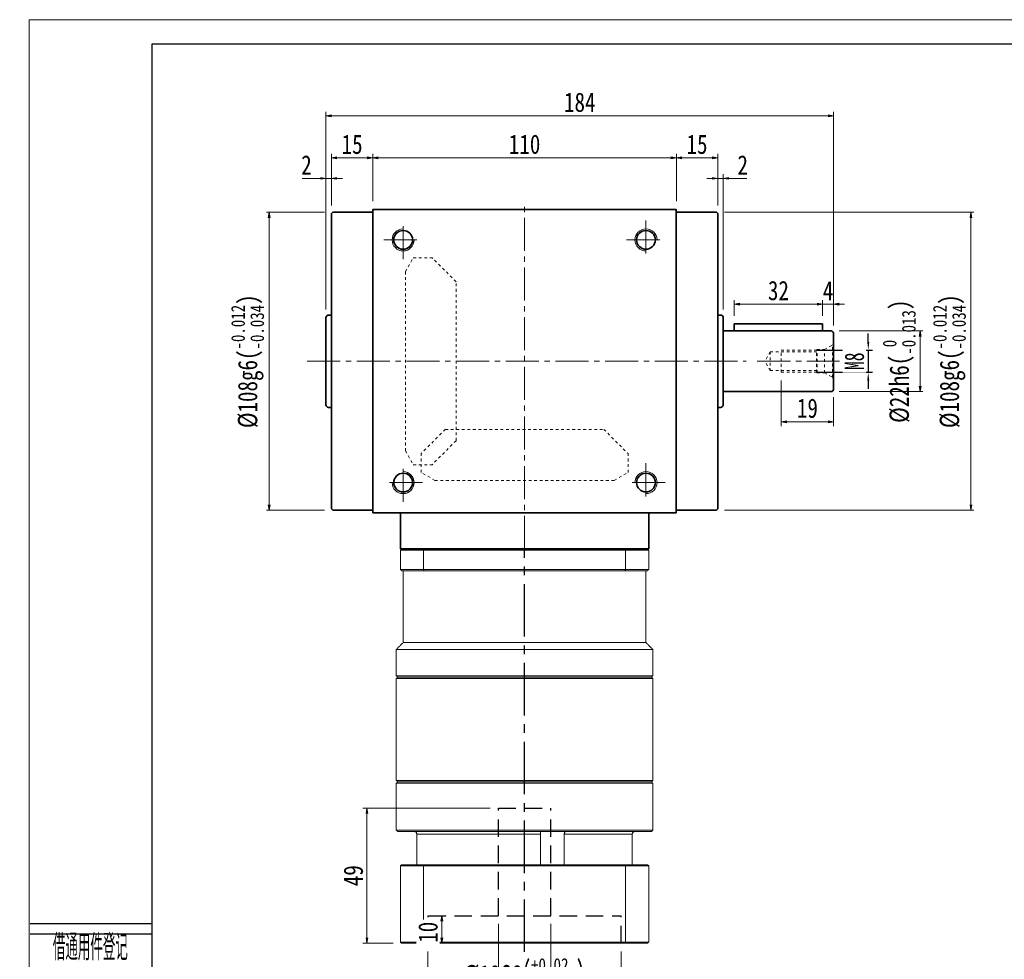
# Model space of a CAD drawing. Header units: millimetres. Extents: x 12 to 763, y 0 to 529.
# Tile 2 of 6: x 12 to 369, y 188 to 529. Entities that reach past the tile are written whole.
import ezdxf
from ezdxf.enums import TextEntityAlignment as Align

# ---------------------------------------------------------------- set-up
doc = ezdxf.new("R2010")
doc.units = ezdxf.units.MM
for name, pattern in [('CENTER2', [28.575, 19.05, -3.175, 3.175, -3.175]), ('DASHED2', [9.525, 6.35, -3.175]), ('点画线', [18, 12, -2, 2, -2]), ('虚线', [2, 1, -1])]:
    doc.linetypes.add(name, pattern=pattern)
for name, color, linetype in [('2细线层', 4, 'Continuous'), ('3中心线层', 1, 'CENTER2'), ('4虚线层', 6, 'DASHED2'), ('6文字层', 3, 'Continuous')]:
    doc.layers.add(name, color=color, linetype=linetype)
for name, color, linetype, lineweight in [('EB0', 7, 'Continuous', 35), ('中心线层', 1, '点画线', 18), ('图框_外框线', 7, 'Continuous', 18), ('尺寸线层', 3, 'Continuous', 18), ('粗实线层', 7, 'Continuous', 35)]:
    doc.layers.add(name, color=color, linetype=linetype, lineweight=lineweight)
doc.styles.add('PC_TEXTSTYLE', font='ISOCP.SHX', dxfattribs={"width": 0.707, "bigfont": 'GBCBIG.SHX'})
doc.styles.add('宋体', font='SimSun.ttf', dxfattribs={"width": 0.8})
doc.styles.add('标准', font='txt', dxfattribs={"width": 0.667})
doc.dimstyles.new('a4-1-1', dxfattribs={"dimtxt": 3, "dimasz": 3, "dimexe": 1.5, "dimexo": 0, "dimgap": 0.5, "dimtad": 1, "dimdec": 3, "dimdsep": 46, "dimtxsty": '标准', "dimblk": '_CAXARROW', "dimcen": 0, "dimdle": 6, "dimazin": 2, "dimtfac": 0.707107, "dimtdec": 3, "dimtix": 1, "dimtmove": 2, "dimatfit": 3, "dimfxl": 0, "dimfrac": 2, "dimtolj": 1, "dimarcsym": 0})
doc.dimstyles.new('A水平标注$0', dxfattribs={"dimtxt": 3.5, "dimasz": 2, "dimexe": 1.5, "dimexo": 3, "dimgap": 1.1, "dimtad": 1, "dimtoh": 1, "dimdec": 4, "dimdsep": 46, "dimtxsty": '宋体', "dimblk": 'OPEN', "dimcen": 3, "dimclrd": 3, "dimclre": 3, "dimclrt": 6, "dimadec": 0, "dimazin": 0, "dimtm": 1e-09, "dimtfac": 1, "dimtdec": 4, "dimtix": 1, "dimtmove": 0, "dimatfit": 3, "dimldrblk": 'OPEN', "dimfxl": 0, "dimlwd": 13, "dimlwe": 13, "dimarcsym": 0})
doc.dimstyles.new('D直径标注φ25', dxfattribs={"dimtxt": 3.5, "dimasz": 2, "dimexe": 1, "dimexo": 3, "dimtad": 1, "dimtoh": 1, "dimdec": 1, "dimdsep": 46, "dimtxsty": '宋体', "dimblk": 'OPEN', "dimcen": 3, "dimclrd": 3, "dimclre": 3, "dimclrt": 130, "dimadec": 0, "dimazin": 0, "dimtm": 1e-09, "dimtfac": 1, "dimtdec": 1, "dimtmove": 0, "dimatfit": 0, "dimldrblk": 'OPEN', "dimfxl": 0, "dimlwd": 13, "dimlwe": 13, "dimarcsym": 0})

# ---------------------------------------------------------------- blocks, each defined once
blk = doc.blocks.new('_Open')
at = {"color": 0, "linetype": 'ByBlock', "lineweight": -2}
for p, q in [((-1, 0.17), (0, 0)), ((-1, -0.17), (0, 0)), ((0, 0), (-1, 0))]:
    blk.add_line(p, q, dxfattribs=at)
blk = doc.blocks.new('*D8')
at = {"layer": 'Defpoints', "color": 0, "transparency": 16777216}
for p in [(124.93, 478.74), (124.93, 458.54), (139.93, 460.04)]:
    blk.add_point(p, dxfattribs=at)
at = {"layer": '尺寸线层', "color": 3, "lineweight": 13, "transparency": 16777216}
for p, q in [((124.93, 461.54), (124.93, 480.24)), ((137.93, 478.74), (126.93, 478.74)), ((139.93, 463.04), (139.93, 480.24))]:
    blk.add_line(p, q, dxfattribs=at)
at = {"layer": '尺寸线层', "color": 3, "lineweight": 13, "transparency": 16777216, "xscale": 2, "yscale": 2, "zscale": 2, "rotation": 180}
blk.add_blockref('_Open', (124.93, 478.74), dxfattribs=at)
at = {"layer": '尺寸线层', "color": 3, "lineweight": 13, "transparency": 16777216, "xscale": 2, "yscale": 2, "zscale": 2}
blk.add_blockref('_Open', (139.93, 478.74), dxfattribs=at)
at = {"layer": '尺寸线层', "color": 6, "transparency": 16777216, "insert": (132.43, 483.65), "char_height": 7, "attachment_point": 5, "style": '宋体', "bg_fill": 3, "box_fill_scale": 1.1, "bg_fill_color": 257, "bg_fill_transparency": 0}
blk.add_mtext('15', dxfattribs=at)
blk = doc.blocks.new('*D9')
at = {"layer": 'Defpoints', "color": 0, "transparency": 16777216}
for p in [(264.93, 478.74), (249.93, 460.04), (264.93, 458.54)]:
    blk.add_point(p, dxfattribs=at)
at = {"layer": '尺寸线层', "color": 3, "lineweight": 13, "transparency": 16777216}
for p, q in [((249.93, 463.04), (249.93, 480.24)), ((251.93, 478.74), (262.93, 478.74)), ((264.93, 461.54), (264.93, 480.24))]:
    blk.add_line(p, q, dxfattribs=at)
at = {"layer": '尺寸线层', "color": 3, "lineweight": 13, "transparency": 16777216, "xscale": 2, "yscale": 2, "zscale": 2, "rotation": 180}
blk.add_blockref('_Open', (249.93, 478.74), dxfattribs=at)
at = {"layer": '尺寸线层', "color": 3, "lineweight": 13, "transparency": 16777216, "xscale": 2, "yscale": 2, "zscale": 2}
blk.add_blockref('_Open', (264.93, 478.74), dxfattribs=at)
at = {"layer": '尺寸线层', "color": 6, "transparency": 16777216, "insert": (257.43, 483.65), "char_height": 7, "attachment_point": 5, "style": '宋体', "bg_fill": 3, "box_fill_scale": 1.1, "bg_fill_color": 257, "bg_fill_transparency": 0}
blk.add_mtext('15', dxfattribs=at)
blk = doc.blocks.new('*D10')
at = {"layer": 'Defpoints', "color": 0, "transparency": 16777216}
for p in [(249.93, 478.74), (139.93, 460.04), (249.93, 460.04)]:
    blk.add_point(p, dxfattribs=at)
at = {"layer": '尺寸线层', "color": 3, "lineweight": 13, "transparency": 16777216}
for p, q in [((139.93, 463.04), (139.93, 480.24)), ((141.93, 478.74), (247.93, 478.74)), ((249.93, 463.04), (249.93, 480.24))]:
    blk.add_line(p, q, dxfattribs=at)
at = {"layer": '尺寸线层', "color": 3, "lineweight": 13, "transparency": 16777216, "xscale": 2, "yscale": 2, "zscale": 2, "rotation": 180}
blk.add_blockref('_Open', (139.93, 478.74), dxfattribs=at)
at = {"layer": '尺寸线层', "color": 3, "lineweight": 13, "transparency": 16777216, "xscale": 2, "yscale": 2, "zscale": 2}
blk.add_blockref('_Open', (249.93, 478.74), dxfattribs=at)
at = {"layer": '尺寸线层', "color": 6, "transparency": 16777216, "insert": (194.93, 483.67), "char_height": 7, "attachment_point": 5, "style": '宋体', "bg_fill": 3, "box_fill_scale": 1.1, "bg_fill_color": 257, "bg_fill_transparency": 0}
blk.add_mtext('110', dxfattribs=at)
blk = doc.blocks.new('*D11')
at = {"layer": 'Defpoints', "color": 0, "transparency": 16777216}
for p in [(125.43, 459.04), (102.38, 351.04), (125.43, 351.04)]:
    blk.add_point(p, dxfattribs=at)
at = {"layer": '尺寸线层', "color": 3, "lineweight": 13, "transparency": 16777216}
for p, q in [((122.43, 459.04), (101.38, 459.04)), ((102.38, 457.04), (102.38, 353.04)), ((122.43, 351.04), (101.38, 351.04))]:
    blk.add_line(p, q, dxfattribs=at)
at = {"layer": '尺寸线层', "color": 3, "lineweight": 13, "transparency": 16777216, "xscale": 2, "yscale": 2, "zscale": 2}
for p, rotation in [((102.38, 459.04), 89.99999999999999), ((102.38, 351.04), 270)]:
    blk.add_blockref('_Open', p, dxfattribs=dict(at, rotation=rotation))
at = {"layer": '尺寸线层', "color": 130, "transparency": 16777216, "insert": (94.55, 405.04), "char_height": 7, "attachment_point": 5, "rotation": 90, "style": '宋体', "bg_fill": 3, "box_fill_scale": 1.1, "bg_fill_color": 257, "bg_fill_transparency": 0}
blk.add_mtext('{\\A1;\\A1;%%C108g6({\\H0.707107x;\\S-0.012^ -0.034;})}', dxfattribs=at)
blk = doc.blocks.new('*D12')
at = {"layer": 'Defpoints', "color": 0, "transparency": 16777216}
for p in [(264.43, 459.04), (264.43, 351.04), (356.71, 351.04)]:
    blk.add_point(p, dxfattribs=at)
at = {"layer": '尺寸线层', "color": 3, "lineweight": 13, "transparency": 16777216}
for p, q in [((267.43, 459.04), (357.71, 459.04)), ((356.71, 457.04), (356.71, 353.04)), ((267.43, 351.04), (357.71, 351.04))]:
    blk.add_line(p, q, dxfattribs=at)
at = {"layer": '尺寸线层', "color": 3, "lineweight": 13, "transparency": 16777216, "xscale": 2, "yscale": 2, "zscale": 2}
for p, rotation in [((356.71, 459.04), 90), ((356.71, 351.04), 270)]:
    blk.add_blockref('_Open', p, dxfattribs=dict(at, rotation=rotation))
at = {"layer": '尺寸线层', "color": 130, "transparency": 16777216, "insert": (348.88, 405.05), "char_height": 7, "attachment_point": 5, "rotation": 90, "style": '宋体', "bg_fill": 3, "box_fill_scale": 1.1, "bg_fill_color": 257, "bg_fill_transparency": 0}
blk.add_mtext('{\\A1;\\A1;%%C108g6({\\H0.707107x;\\S-0.012^ -0.034;})}', dxfattribs=at)
blk = doc.blocks.new('*D21')
at = {"layer": 'Defpoints', "color": 0, "transparency": 16777216}
for p in [(122.93, 471.33), (124.93, 458.54), (122.93, 420.79)]:
    blk.add_point(p, dxfattribs=at)
at = {"layer": '尺寸线层', "color": 3, "lineweight": 13, "transparency": 16777216}
for p, q in [((114.33, 471.33), (118.93, 471.33)), ((118.93, 471.33), (120.93, 471.33)), ((122.93, 423.79), (122.93, 472.83)), ((124.93, 471.33), (122.93, 471.33)), ((124.93, 461.54), (124.93, 472.83)), ((126.93, 471.33), (128.93, 471.33))]:
    blk.add_line(p, q, dxfattribs=at)
at = {"layer": '尺寸线层', "color": 3, "lineweight": 13, "transparency": 16777216, "xscale": 2, "yscale": 2, "zscale": 2}
blk.add_blockref('_Open', (122.93, 471.33), dxfattribs=at)
at = {"layer": '尺寸线层', "color": 3, "lineweight": 13, "transparency": 16777216, "xscale": 2, "yscale": 2, "zscale": 2, "rotation": 180}
blk.add_blockref('_Open', (124.93, 471.33), dxfattribs=at)
at = {"layer": '尺寸线层', "color": 6, "transparency": 16777216, "insert": (115.88, 476.21), "char_height": 7, "attachment_point": 5, "style": '宋体', "bg_fill": 3, "box_fill_scale": 1.1, "bg_fill_color": 257, "bg_fill_transparency": 0}
blk.add_mtext('2', dxfattribs=at)
blk = doc.blocks.new('*D22')
at = {"layer": 'Defpoints', "color": 0, "transparency": 16777216}
for p in [(266.93, 471.33), (264.93, 458.54), (266.93, 420.79)]:
    blk.add_point(p, dxfattribs=at)
at = {"layer": '尺寸线层', "color": 3, "lineweight": 13, "transparency": 16777216}
for p, q in [((262.93, 471.33), (260.93, 471.33)), ((264.93, 461.54), (264.93, 472.83)), ((264.93, 471.33), (266.93, 471.33)), ((266.93, 423.79), (266.93, 472.83)), ((270.93, 471.33), (268.93, 471.33)), ((275.52, 471.33), (270.93, 471.33))]:
    blk.add_line(p, q, dxfattribs=at)
at = {"layer": '尺寸线层', "color": 3, "lineweight": 13, "transparency": 16777216, "xscale": 2, "yscale": 2, "zscale": 2}
blk.add_blockref('_Open', (264.93, 471.33), dxfattribs=at)
at = {"layer": '尺寸线层', "color": 3, "lineweight": 13, "transparency": 16777216, "xscale": 2, "yscale": 2, "zscale": 2, "rotation": 180}
blk.add_blockref('_Open', (266.93, 471.33), dxfattribs=at)
at = {"layer": '尺寸线层', "color": 6, "transparency": 16777216, "insert": (273.98, 476.21), "char_height": 7, "attachment_point": 5, "style": '宋体', "bg_fill": 3, "box_fill_scale": 1.1, "bg_fill_color": 257, "bg_fill_transparency": 0}
blk.add_mtext('2', dxfattribs=at)
blk = doc.blocks.new('m8-11111_3')
at = {"layer": '中心线层', "linetype": '点画线', "lineweight": 18}
blk.add_line((27.67, 0), (-2.1, 0), dxfattribs=at)
at = {"layer": '粗实线层', "color": 6, "linetype": '虚线', "lineweight": 18}
for p, q in [((0, -6.6), (0, 6.6)), ((0, 6.6), (0.43, 5.86)), ((3.3, 4.2), (0.43, 5.86)), ((0.43, -5.86), (0.43, 5.86)), ((6, 4.2), (3.3, 4.2)), ((3.3, -4.2), (3.3, 4.2)), ((6.2, 4), (6, 4.2)), ((6, -4.2), (6, 4.2)), ((19, 4), (6.2, 4)), ((6.2, -4), (6.2, 4)), ((19, -4), (19, 4)), ((23, 3.4), (6.2, 3.4)), ((23, 3.4), (24.96, 0)), ((23, 3.4), (23, -3.4)), ((23, -3.4), (24.96, 0)), ((23, -3.4), (6.2, -3.4)), ((0, -6.6), (0.43, -5.86)), ((3.3, -4.2), (0.43, -5.86)), ((6, -4.2), (3.3, -4.2)), ((6.2, -4), (6, -4.2)), ((19, -4), (6.2, -4))]:
    blk.add_line(p, q, dxfattribs=at)
blk = doc.blocks.new('_CAXARROW')
blk.add_hatch(color=0).paths.add_polyline_path([(0, 0), (-1, 0.125), (-1, -0.125)], flags=0)
blk = doc.blocks.new('*D23')
at = {"layer": 'Defpoints', "color": 0, "transparency": 16777216}
for p in [(300.73, 409.04), (300.73, 401.04)]:
    blk.add_point(p, dxfattribs=at)
at = {"layer": '尺寸线层', "color": 0, "lineweight": -2, "transparency": 16777216}
for p, q in [((319.48, 412.04), (319.48, 415.04)), ((300.73, 409.04), (320.98, 409.04)), ((319.48, 409.04), (319.48, 401.04)), ((300.73, 401.04), (320.98, 401.04)), ((319.48, 398.04), (319.48, 395.04))]:
    blk.add_line(p, q, dxfattribs=at)
at = {"layer": '尺寸线层', "color": 0, "lineweight": -2, "transparency": 16777216, "xscale": 3, "yscale": 3, "zscale": 3}
for p, rotation in [((319.48, 409.04), 270), ((319.48, 401.04), 90)]:
    blk.add_blockref('_CAXARROW', p, dxfattribs=dict(at, rotation=rotation))
at = {"layer": '尺寸线层', "color": 0, "transparency": 16777216, "insert": (314.48, 405.04), "char_height": 7, "attachment_point": 5, "rotation": 90, "style": '标准', "bg_fill": 3, "box_fill_scale": 1.1, "bg_fill_color": 256, "bg_fill_true_color": 13158600, "bg_fill_transparency": 0}
blk.add_mtext('\\A1;M8', dxfattribs=at)
at = {"layer": 'Defpoints', "color": 0, "transparency": 16777216}
blk.add_point((319.48, 401.04), dxfattribs=at)
blk = doc.blocks.new('*D24')
at = {"layer": 'Defpoints', "color": 0, "transparency": 16777216}
for p in [(287.93, 401.04), (306.93, 395.04), (287.93, 383.04)]:
    blk.add_point(p, dxfattribs=at)
at = {"layer": '尺寸线层', "color": 3, "lineweight": 13, "transparency": 16777216}
for p, q in [((287.93, 398.04), (287.93, 381.54)), ((306.93, 392.04), (306.93, 381.54)), ((304.93, 383.04), (289.93, 383.04))]:
    blk.add_line(p, q, dxfattribs=at)
at = {"layer": '尺寸线层', "color": 3, "lineweight": 13, "transparency": 16777216, "xscale": 2, "yscale": 2, "zscale": 2, "rotation": 180}
blk.add_blockref('_Open', (287.93, 383.04), dxfattribs=at)
at = {"layer": '尺寸线层', "color": 3, "lineweight": 13, "transparency": 16777216, "xscale": 2, "yscale": 2, "zscale": 2}
blk.add_blockref('_Open', (306.93, 383.04), dxfattribs=at)
at = {"layer": '尺寸线层', "color": 6, "transparency": 16777216, "insert": (297.43, 387.97), "char_height": 7, "attachment_point": 5, "style": '宋体', "bg_fill": 3, "box_fill_scale": 1.1, "bg_fill_color": 257, "bg_fill_transparency": 0}
blk.add_mtext('19', dxfattribs=at)
blk = doc.blocks.new('*D25')
at = {"layer": 'Defpoints', "color": 0, "transparency": 16777216}
for p in [(305.93, 416.04), (305.93, 394.04), (338.3, 394.04)]:
    blk.add_point(p, dxfattribs=at)
at = {"layer": '尺寸线层', "color": 3, "lineweight": 13, "transparency": 16777216}
for p, q in [((308.93, 416.04), (339.3, 416.04)), ((338.3, 414.04), (338.3, 396.04)), ((308.93, 394.04), (339.3, 394.04))]:
    blk.add_line(p, q, dxfattribs=at)
at = {"layer": '尺寸线层', "color": 3, "lineweight": 13, "transparency": 16777216, "xscale": 2, "yscale": 2, "zscale": 2}
for p, rotation in [((338.3, 416.04), 90), ((338.3, 394.04), 270)]:
    blk.add_blockref('_Open', p, dxfattribs=dict(at, rotation=rotation))
at = {"layer": '尺寸线层', "color": 130, "transparency": 16777216, "insert": (330.69, 405.04), "char_height": 7, "attachment_point": 5, "rotation": 90, "style": '宋体'}
blk.add_mtext('{\\A1;\\A1;%%C22h6({\\H0.707107x;\\S 0^ -0.013;})}', dxfattribs=at)
blk = doc.blocks.new('*D26')
at = {"layer": 'Defpoints', "color": 0, "transparency": 16777216}
for p in [(302.93, 425.7), (302.93, 418.54), (306.93, 415.04)]:
    blk.add_point(p, dxfattribs=at)
at = {"layer": '尺寸线层', "color": 3, "lineweight": 13, "transparency": 16777216}
for p, q in [((300.93, 425.7), (298.93, 425.7)), ((302.93, 421.54), (302.93, 427.2)), ((306.93, 425.7), (302.93, 425.7)), ((306.93, 418.04), (306.93, 427.2)), ((308.93, 425.7), (310.93, 425.7))]:
    blk.add_line(p, q, dxfattribs=at)
at = {"layer": '尺寸线层', "color": 3, "lineweight": 13, "transparency": 16777216, "xscale": 2, "yscale": 2, "zscale": 2}
blk.add_blockref('_Open', (302.93, 425.7), dxfattribs=at)
at = {"layer": '尺寸线层', "color": 3, "lineweight": 13, "transparency": 16777216, "xscale": 2, "yscale": 2, "zscale": 2, "rotation": 180}
blk.add_blockref('_Open', (306.93, 425.7), dxfattribs=at)
at = {"layer": '尺寸线层', "color": 6, "transparency": 16777216, "insert": (304.93, 430.58), "char_height": 7, "attachment_point": 5, "style": '宋体', "bg_fill": 3, "box_fill_scale": 1.1, "bg_fill_color": 257, "bg_fill_transparency": 0}
blk.add_mtext('4', dxfattribs=at)
blk = doc.blocks.new('*D27')
at = {"layer": 'Defpoints', "color": 0, "transparency": 16777216}
for p in [(270.93, 425.7), (270.93, 418.54), (302.93, 418.54)]:
    blk.add_point(p, dxfattribs=at)
at = {"layer": '尺寸线层', "color": 3, "lineweight": 13, "transparency": 16777216}
for p, q in [((270.93, 421.54), (270.93, 427.2)), ((300.93, 425.7), (272.93, 425.7)), ((302.93, 421.54), (302.93, 427.2))]:
    blk.add_line(p, q, dxfattribs=at)
at = {"layer": '尺寸线层', "color": 3, "lineweight": 13, "transparency": 16777216, "xscale": 2, "yscale": 2, "zscale": 2, "rotation": 180}
blk.add_blockref('_Open', (270.93, 425.7), dxfattribs=at)
at = {"layer": '尺寸线层', "color": 3, "lineweight": 13, "transparency": 16777216, "xscale": 2, "yscale": 2, "zscale": 2}
blk.add_blockref('_Open', (302.93, 425.7), dxfattribs=at)
at = {"layer": '尺寸线层', "color": 6, "transparency": 16777216, "insert": (286.93, 430.62), "char_height": 7, "attachment_point": 5, "style": '宋体', "bg_fill": 3, "box_fill_scale": 1.1, "bg_fill_color": 257, "bg_fill_transparency": 0}
blk.add_mtext('32', dxfattribs=at)
blk = doc.blocks.new('*D28')
at = {"layer": 'Defpoints', "color": 0, "transparency": 16777216}
for p in [(306.93, 493.97), (122.93, 420.79), (306.93, 415.04)]:
    blk.add_point(p, dxfattribs=at)
at = {"layer": '尺寸线层', "color": 3, "lineweight": 13, "transparency": 16777216}
for p, q in [((122.93, 423.79), (122.93, 495.47)), ((124.93, 493.97), (304.93, 493.97)), ((306.93, 418.04), (306.93, 495.47))]:
    blk.add_line(p, q, dxfattribs=at)
at = {"layer": '尺寸线层', "color": 3, "lineweight": 13, "transparency": 16777216, "xscale": 2, "yscale": 2, "zscale": 2, "rotation": 180}
blk.add_blockref('_Open', (122.93, 493.97), dxfattribs=at)
at = {"layer": '尺寸线层', "color": 3, "lineweight": 13, "transparency": 16777216, "xscale": 2, "yscale": 2, "zscale": 2}
blk.add_blockref('_Open', (306.93, 493.97), dxfattribs=at)
at = {"layer": '尺寸线层', "color": 6, "transparency": 16777216, "insert": (214.93, 498.89), "char_height": 7, "attachment_point": 5, "style": '宋体', "bg_fill": 3, "box_fill_scale": 1.1, "bg_fill_color": 257, "bg_fill_transparency": 0}
blk.add_mtext('184', dxfattribs=at)
blk = doc.blocks.new('*D35')
at = {"layer": 'Defpoints', "color": 0, "transparency": 16777216}
for p in [(159.93, 194.04), (229.93, 194.04)]:
    blk.add_point(p, dxfattribs=at)
at = {"layer": '尺寸线层', "color": 3, "lineweight": 13, "transparency": 16777216}
for p, q in [((159.93, 191.04), (159.93, 154.52)), ((229.93, 191.04), (229.93, 154.52)), ((161.93, 156.02), (227.93, 156.02))]:
    blk.add_line(p, q, dxfattribs=at)
at = {"layer": '尺寸线层', "color": 3, "lineweight": 13, "transparency": 16777216, "xscale": 2, "yscale": 2, "zscale": 2, "rotation": 180}
blk.add_blockref('_Open', (159.93, 156.02), dxfattribs=at)
at = {"layer": '尺寸线层', "color": 3, "lineweight": 13, "transparency": 16777216, "xscale": 2, "yscale": 2, "zscale": 2}
blk.add_blockref('_Open', (229.93, 156.02), dxfattribs=at)
at = {"layer": '尺寸线层', "color": 6, "transparency": 16777216, "insert": (194.93, 163.89), "char_height": 7, "attachment_point": 5, "style": '宋体', "bg_fill": 3, "box_fill_scale": 1.1, "bg_fill_color": 257, "bg_fill_transparency": 0}
blk.add_mtext('{\\A1;{%%c70}{}{E7\\H0.7143x;{\\H2x;\\W0.5;(}\\S+0.09^ +0.06;{\\H2x;\\W0.5;)}}}', dxfattribs=at)
at = {"layer": 'Defpoints', "color": 0, "transparency": 16777216}
blk.add_point((229.93, 156.02), dxfattribs=at)
blk = doc.blocks.new('*D36')
at = {"layer": 'Defpoints', "color": 0, "transparency": 16777216}
for p in [(185.47, 204.04), (204.47, 204.04), (204.47, 173.95)]:
    blk.add_point(p, dxfattribs=at)
at = {"layer": '尺寸线层', "color": 3, "lineweight": 13, "transparency": 16777216}
for p, q in [((185.47, 201.04), (185.47, 172.45)), ((204.47, 201.04), (204.47, 172.45)), ((187.47, 173.95), (202.47, 173.95))]:
    blk.add_line(p, q, dxfattribs=at)
at = {"layer": '尺寸线层', "color": 3, "lineweight": 13, "transparency": 16777216, "xscale": 2, "yscale": 2, "zscale": 2, "rotation": 180}
blk.add_blockref('_Open', (185.47, 173.95), dxfattribs=at)
at = {"layer": '尺寸线层', "color": 3, "lineweight": 13, "transparency": 16777216, "xscale": 2, "yscale": 2, "zscale": 2}
blk.add_blockref('_Open', (204.47, 173.95), dxfattribs=at)
at = {"layer": '尺寸线层', "color": 6, "transparency": 16777216, "insert": (194.97, 181.82), "char_height": 7, "attachment_point": 5, "style": '宋体'}
blk.add_mtext('{\\A1;{%%c19}{}{G6\\H0.7143x;{\\H2x;\\W0.5;(}\\S+0.02^ +0.007;{\\H2x;\\W0.5;)}}}', dxfattribs=at)
blk = doc.blocks.new('*D37')
at = {"layer": 'Defpoints', "color": 0, "transparency": 16777216}
for p in [(150.33, 194.04), (164.97, 194.04)]:
    blk.add_point(p, dxfattribs=at)
at = {"layer": '尺寸线层', "color": 3, "lineweight": 13, "transparency": 16777216}
for p, q in [((162.97, 204.04), (166.47, 204.04)), ((164.97, 202.04), (164.97, 196.04)), ((153.33, 194.04), (166.47, 194.04))]:
    blk.add_line(p, q, dxfattribs=at)
at = {"layer": '尺寸线层', "color": 3, "lineweight": 13, "transparency": 16777216, "xscale": 2, "yscale": 2, "zscale": 2}
for p, rotation in [((164.97, 204.04), 90), ((164.97, 194.04), 270)]:
    blk.add_blockref('_Open', p, dxfattribs=dict(at, rotation=rotation))
at = {"layer": '尺寸线层', "color": 6, "transparency": 16777216, "insert": (159.97, 198.04), "char_height": 7, "attachment_point": 5, "rotation": 90, "style": '宋体', "bg_fill": 3, "box_fill_scale": 1.1, "bg_fill_color": 256, "bg_fill_true_color": 13158600, "bg_fill_transparency": 0}
blk.add_mtext('10', dxfattribs=at)
at = {"layer": 'Defpoints', "color": 0, "transparency": 16777216}
blk.add_point((159.97, 204.04), dxfattribs=at)
blk = doc.blocks.new('*D38')
at = {"layer": 'Defpoints', "color": 0, "transparency": 16777216}
for p in [(185.43, 243.04), (137.82, 194.04), (150.33, 194.04)]:
    blk.add_point(p, dxfattribs=at)
at = {"layer": '尺寸线层', "color": 3, "lineweight": 13, "transparency": 16777216}
for p, q in [((182.43, 243.04), (136.32, 243.04)), ((137.82, 241.04), (137.82, 196.04)), ((147.33, 194.04), (136.32, 194.04))]:
    blk.add_line(p, q, dxfattribs=at)
at = {"layer": '尺寸线层', "color": 3, "lineweight": 13, "transparency": 16777216, "xscale": 2, "yscale": 2, "zscale": 2}
for p, rotation in [((137.82, 243.04), 90), ((137.82, 194.04), 270)]:
    blk.add_blockref('_Open', p, dxfattribs=dict(at, rotation=rotation))
at = {"layer": '尺寸线层', "color": 6, "transparency": 16777216, "insert": (132.9, 218.54), "char_height": 7, "attachment_point": 5, "rotation": 90, "style": '宋体', "bg_fill": 3, "box_fill_scale": 1.1, "bg_fill_color": 257, "bg_fill_transparency": 0}
blk.add_mtext('49', dxfattribs=at)

msp = doc.modelspace()

# ---------------------------------------------------------------- linework, layer by layer
at = {"color": 7, "linetype": 'Continuous', "lineweight": 15}
for p, q in [((149.92716, 336.54324), (158.33481, 336.54324)), ((149.92716, 329.54324), (149.92716, 336.54324)), ((158.51288, 337.04324), (150.42716, 337.04324)), ((158.33481, 336.54324), (158.33481, 329.54324)), ((158.33481, 336.54324), (231.51951, 336.54324)), ((231.34145, 337.04324), (158.51288, 337.04324)), ((239.42716, 337.04324), (231.34145, 337.04324)), ((231.51951, 336.54324), (239.92716, 336.54324)), ((231.51951, 329.54324), (231.51951, 336.54324)), ((239.92716, 336.54324), (239.92716, 329.54324)), ((158.33481, 329.54324), (149.92716, 329.54324)), ((150.42716, 329.04324), (158.51288, 329.04324)), ((231.51951, 329.54324), (158.33481, 329.54324)), ((158.51288, 329.04324), (231.34145, 329.04324)), ((231.34145, 329.04324), (239.42716, 329.04324)), ((239.92716, 329.54324), (231.51951, 329.54324)), ((241.42716, 300.54324), (148.42716, 300.54324)), ((238.92716, 303.04324), (150.92716, 303.04324)), ((241.42716, 291.04324), (148.42716, 291.04324)), ((148.42716, 290.04324), (194.92716, 290.04324)), ((194.92716, 290.54324), (148.92716, 290.54324)), ((148.92716, 290.54324), (240.92716, 290.54324)), ((240.92716, 290.54324), (194.92716, 290.54324)), ((194.92716, 290.04324), (241.42716, 290.04324)), ((241.42716, 253.04324), (148.42716, 253.04324)), ((148.42716, 252.04324), (194.92716, 252.04324)), ((148.92716, 252.54324), (240.92716, 252.54324)), ((194.92716, 252.54324), (148.92716, 252.54324)), ((240.92716, 252.54324), (194.92716, 252.54324)), ((194.92716, 252.04324), (241.42716, 252.04324)), ((241.42716, 235.04324), (148.42716, 235.04324)), ((148.92716, 234.54324), (240.92716, 234.54324)), ((155.9264, 233.54324), (200.7556, 233.54324)), ((155.9264, 222.54324), (155.9264, 233.54324)), ((200.7556, 233.54324), (200.7556, 222.54324)), ((209.28701, 222.54324), (209.28701, 233.54324)), ((209.28701, 233.54324), (233.92793, 233.54324)), ((233.92793, 233.54324), (233.92793, 222.54324)), ((149.92716, 222.14324), (158.33481, 222.14324)), ((149.92716, 222.14324), (149.92716, 194.44324)), ((158.4772, 222.54324), (150.32716, 222.54324)), ((158.33481, 222.14324), (231.51951, 222.14324)), ((158.33481, 222.14324), (158.33481, 194.44324)), ((231.37713, 222.54324), (158.4772, 222.54324)), ((239.52716, 222.54324), (231.37713, 222.54324)), ((231.51951, 222.14324), (231.51951, 194.44324)), ((231.51951, 222.14324), (239.92716, 222.14324)), ((239.92716, 222.14324), (239.92716, 194.44324)), ((158.33481, 194.44324), (149.92716, 194.44324)), ((150.32716, 194.04324), (158.4772, 194.04324)), ((231.51951, 194.44324), (158.33481, 194.44324)), ((158.4772, 194.04324), (231.37713, 194.04324)), ((231.37713, 194.04324), (239.52716, 194.04324)), ((239.92716, 194.44324), (231.51951, 194.44324))]:
    msp.add_line(p, q, dxfattribs=at)
for points in [[(150.42716, 337.04324), (149.92716, 336.54324)], [(158.51288, 337.04324), (158.33481, 336.54324)], [(231.34145, 337.04324), (231.51951, 336.54324)], [(239.42716, 337.04324), (239.92716, 336.54324)], [(149.92716, 329.54324), (150.42716, 329.04324)], [(150.92716, 303.04324), (150.92716, 329.04324)], [(158.33481, 329.54324), (158.51288, 329.04324)], [(231.51951, 329.54324), (231.34145, 329.04324)], [(238.92716, 329.04324), (238.92716, 303.04324)], [(239.42716, 329.04324), (239.92716, 329.54324)], [(148.42716, 300.54324), (150.92716, 303.04324)], [(148.42716, 291.04324), (148.42716, 300.54324)], [(238.92716, 303.04324), (241.42716, 300.54324)], [(241.42716, 300.54324), (241.42716, 291.04324)], [(148.92716, 290.54324), (148.42716, 291.04324)], [(148.42716, 290.04324), (148.92716, 290.54324)], [(148.42716, 253.04324), (148.42716, 290.04324)], [(241.42716, 291.04324), (240.92716, 290.54324)], [(240.92716, 290.54324), (241.42716, 290.04324)], [(241.42716, 290.04324), (241.42716, 253.04324)], [(148.92716, 252.54324), (148.42716, 253.04324)], [(148.42716, 252.04324), (148.92716, 252.54324)], [(148.42716, 235.04324), (148.42716, 252.04324)], [(241.42716, 253.04324), (240.92716, 252.54324)], [(240.92716, 252.54324), (241.42716, 252.04324)], [(241.42716, 252.04324), (241.42716, 235.04324)], [(148.92716, 234.54324), (148.42716, 235.04324)], [(241.42716, 235.04324), (240.92716, 234.54324)], [(149.92716, 222.14324), (150.32716, 222.54324)], [(158.33481, 222.14324), (158.4772, 222.54324)], [(231.51951, 222.14324), (231.37713, 222.54324)], [(239.52716, 222.54324), (239.92716, 222.14324)], [(149.92716, 194.44324), (150.32716, 194.04324)], [(158.4772, 194.04324), (158.33481, 194.44324)], [(231.37713, 194.04324), (231.51951, 194.44324)], [(239.52716, 194.04324), (239.92716, 194.44324)]]:
    msp.add_open_spline(points, degree=1, dxfattribs=at)
for points, knots in [([(155.9264, 233.54324), (155.91616, 233.65332), (155.8957, 233.87346), (155.73612, 234.16835), (155.4969, 234.39628), (155.21942, 234.52402), (155.02891, 234.53766), (154.95094, 234.54324)], [0, 0, 0, 0, 0.20903468, 0.41802702, 0.631427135, 0.849138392, 1, 1, 1, 1]), ([(200.72557, 234.41971), (200.7251, 234.41224), (200.72213, 234.36515), (200.73478, 234.18197), (200.75094, 233.88897), (200.75405, 233.6585), (200.7556, 233.54324)], [0, 0, 0, 0, 0.058585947, 0.369068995, 0.684466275, 1, 1, 1, 1]), ([(209.28701, 233.54324), (209.29364, 233.65332), (209.30689, 233.87346), (209.40623, 234.16835), (209.54267, 234.39628), (209.68433, 234.52402), (209.76686, 234.53766), (209.80063, 234.54324)], [0, 0, 0, 0, 0.20903468, 0.41802702, 0.631427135, 0.849138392, 1, 1, 1, 1]), ([(234.90339, 234.54324), (234.88649, 234.54296), (234.76118, 234.54088), (234.52895, 234.48755), (234.24829, 234.3123), (234.03939, 234.04889), (233.93984, 233.77504), (233.93096, 233.60223), (233.92793, 233.54324)], [0, 0, 0, 0, 0.032681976, 0.242401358, 0.454080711, 0.670711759, 0.887588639, 1, 1, 1, 1])]:
    msp.add_open_spline(points, degree=3, knots=knots, dxfattribs=at)
at = {"layer": '2细线层'}
for p, q in [((15.73272, 201.24459), (59.87995, 201.24459)), ((15.73272, 197.47319), (59.87995, 197.47319))]:
    msp.add_line(p, q, dxfattribs=at)
at = {"layer": '3中心线层'}
msp.add_line((194.93055, 190.92299), (194.92805, 337.04324), dxfattribs=at)
at = {"layer": '4虚线层'}
for p, q in [((185.42961, 243.04324), (204.42961, 243.04324)), ((185.47243, 204.04279), (185.42961, 243.04324)), ((204.47243, 204.04279), (204.42961, 243.04324)), ((159.93049, 194.04324), (159.97243, 204.04279)), ((159.97243, 204.04279), (229.97243, 204.04279)), ((229.93049, 194.04324), (229.97243, 204.04279))]:
    msp.add_line(p, q, dxfattribs=at)
at = {"layer": 'EB0'}
for p, q in [((239.92716, 337.04324), (149.92716, 337.04324)), ((234.92716, 337.04324), (239.92716, 337.04324))]:
    msp.add_line(p, q, dxfattribs=at)
at = {"layer": '中心线层'}
for p, q in [((194.92716, 337.04324), (194.92716, 463.03844)), ((150.92716, 442.04324), (150.92716, 456.04324)), ((238.92716, 456.04324), (238.92716, 442.04324)), ((143.92716, 449.04324), (157.92716, 449.04324)), ((231.92716, 449.04324), (245.92716, 449.04324)), ((116.14053, 405.04324), (275.27268, 405.04324)), ((150.92716, 354.04324), (150.92716, 368.04324)), ((238.92716, 368.04324), (238.92716, 354.04324)), ((157.92716, 361.04324), (143.92716, 361.04324)), ((245.92716, 361.04324), (231.92716, 361.04324))]:
    msp.add_line(p, q, dxfattribs=at)
at = {"layer": '粗实线层'}
for p, q in [((125.42716, 459.04324), (124.92716, 458.54324)), ((124.92716, 458.54324), (124.92716, 351.54324)), ((139.92716, 459.04324), (125.42716, 459.04324)), ((249.92716, 459.04324), (264.42716, 459.04324)), ((264.42716, 459.04324), (264.92716, 458.54324)), ((264.92716, 458.54324), (264.92716, 351.54324)), ((124.92716, 421.79324), (123.92716, 421.79324)), ((264.92716, 421.79324), (265.92716, 421.79324)), ((122.92716, 420.79324), (122.92716, 389.29324)), ((266.92716, 420.79324), (266.92716, 389.29324)), ((124.92716, 388.29324), (123.92716, 388.29324)), ((264.92716, 388.29324), (265.92716, 388.29324)), ((124.92716, 351.54324), (125.42716, 351.04324)), ((139.92716, 351.04324), (125.42716, 351.04324)), ((149.92716, 337.04324), (149.92716, 350.04324)), ((239.92716, 337.04324), (239.92716, 350.04324)), ((249.92716, 351.04324), (264.42716, 351.04324)), ((264.92716, 351.54324), (264.42716, 351.04324))]:
    msp.add_line(p, q, dxfattribs=at)
at = {"layer": '粗实线层', "color": 6, "linetype": '虚线', "lineweight": 18}
for p, q in [((151.72716, 437.54324), (154.61391, 442.54324)), ((154.61391, 442.54324), (161.4398, 442.54324)), ((170.12716, 433.85588), (161.4398, 442.54324)), ((151.72716, 437.54324), (151.72716, 372.54324)), ((170.12716, 376.23059), (170.12716, 433.85588)), ((166.21452, 380.34324), (157.42716, 371.55588)), ((166.21452, 380.34324), (223.6398, 380.34324)), ((223.6398, 380.34324), (232.42716, 371.55588)), ((170.12716, 376.23059), (161.4398, 367.54324)), ((151.72716, 372.54324), (154.61391, 367.54324)), ((157.42716, 364.72999), (157.42716, 371.55588)), ((232.42716, 364.72999), (232.42716, 371.55588)), ((154.61391, 367.54324), (161.4398, 367.54324)), ((162.42716, 361.84324), (157.42716, 364.72999)), ((227.42716, 361.84324), (232.42716, 364.72999)), ((227.42716, 361.84324), (162.42716, 361.84324))]:
    msp.add_line(p, q, dxfattribs=at)
at = {"layer": '粗实线层'}
for points in [[(139.92716, 350.04324), (139.92716, 460.04324)], [(139.92716, 459.44324), (139.92716, 460.04324), (249.92716, 460.04324), (249.92716, 459.44324)], [(249.92716, 350.04324), (249.92716, 460.04324)], [(249.92716, 350.04324), (139.92716, 350.04324)]]:
    msp.add_lwpolyline(points, dxfattribs=at)
for centre in [(150.92716, 449.04324), (238.92716, 449.04324), (150.92716, 361.04324), (238.92716, 361.04324)]:
    msp.add_circle(centre, 3.4, dxfattribs=at)
at = {"layer": '粗实线层', "lineweight": 18}
for centre, start, end in [((150.92716, 449.04324), 90, 360), ((238.92716, 449.04324), 0, 270), ((150.92716, 361.04324), 180, 90), ((238.92716, 361.04324), 270, 180)]:
    msp.add_arc(centre, 4, start, end, dxfattribs=at)
at = {"layer": '粗实线层'}
for centre, start, end in [((123.92716, 420.79324), 90, 180), ((265.92716, 420.79324), 0, 90), ((123.92716, 389.29324), 180, 270), ((265.92716, 389.29324), 270, 0)]:
    msp.add_arc(centre, 1, start, end, dxfattribs=at)

# ---------------------------------------------------------------- texts
at = {"layer": '6文字层', "color": 3, "style": 'PC_TEXTSTYLE', "width": 0.667}
msp.add_text('借通用件登记', height=9.428494, dxfattribs=at).set_placement((37.56694, 193.00896), align=Align.MIDDLE)

# ---------------------------------------------------------------- next in the draw order: dimensions: what is measured, and where the dimension line sits
at = {"layer": '尺寸线层'}
for base, p1, p2, picture, middle in [((124.92716, 478.74337), (139.92716, 460.04324), (124.92716, 458.54324), '*D8', (132.42716, 483.64561)), ((264.92716, 478.74337), (249.92716, 460.04324), (264.92716, 458.54324), '*D9', (257.42716, 483.64561))]:
    dim = msp.add_linear_dim(base=base, p1=p1, p2=p2, dimstyle='A水平标注$0', override={"dimtxt": 7, "dimgap": 1.5, "dimdec": 1, "dimpost": '<>', "dimblk": 'Open', "dimtvp": 0.1, "dimtfill": 1, "dimtfillclr": 256}, dxfattribs=at)
    dim.commit()
    dim.dimension.update_dxf_attribs({"geometry": picture, "text_midpoint": middle})

# ---------------------------------------------------------------- next in the draw order: dimensions: what is measured, and where the dimension line sits
dim = msp.add_linear_dim(base=(249.92716, 478.74337), p1=(139.92716, 460.04324), p2=(249.92716, 460.04324), dimstyle='A水平标注$0', override={"dimtxt": 7, "dimgap": 1.5, "dimdec": 1, "dimpost": '<>', "dimblk": 'Open', "dimtvp": 0.1, "dimtfill": 1, "dimtfillclr": 256}, dxfattribs=at)
dim.commit()
dim.dimension.update_dxf_attribs({"geometry": '*D10', "text_midpoint": (194.92716, 483.66516)})
for base, p1, p2, picture, middle in [((102.38344, 351.04324), (125.42716, 459.04324), (125.42716, 351.04324), '*D11', (102.38344, 405.04324)), ((356.7131, 351.04324), (264.42716, 459.04324), (264.42716, 351.04324), '*D12', (356.7131, 405.0493))]:
    dim = msp.add_linear_dim(base=base, p1=p1, p2=p2, angle=270, text='{\\A1;\\A1;%%C108g6({\\H0.707107x;\\S-0.012^ -0.034;})}', dimstyle='D直径标注φ25', override={"dimtxt": 7, "dimgap": 1.5, "dimpost": 'φ<>', "dimtp": -0.012, "dimtm": 0.034, "dimtdec": 3, "dimtzin": 8}, dxfattribs=at)
    dim.commit()
    dim.dimension.update_dxf_attribs({"geometry": picture, "text_midpoint": middle, "dimtype": 160})

# ---------------------------------------------------------------- next in the draw order: linework, layer by layer
at = {"layer": '粗实线层'}
for p, q in [((302.92716, 418.54324), (270.92716, 418.54324)), ((306.92716, 415.04324), (306.92716, 395.04324)), ((266.92716, 394.04324), (305.92716, 394.04324))]:
    msp.add_line(p, q, dxfattribs=at)
msp.add_arc((305.92716, 395.04324), 1, 270, 0, dxfattribs=at)

# ---------------------------------------------------------------- next in the draw order: block references
at = {"layer": '粗实线层', "xscale": -1}
msp.add_blockref('m8-11111_3', (306.92716, 405.04324), dxfattribs=at)

# ---------------------------------------------------------------- next in the draw order: dimensions: what is measured, and where the dimension line sits
at = {"layer": '尺寸线层'}
for base, p1, p2, picture, middle in [((122.92716, 471.33161), (124.92716, 458.54324), (122.92716, 420.79324), '*D21', (115.87856, 471.33161)), ((266.92716, 471.33161), (264.92716, 458.54324), (266.92716, 420.79324), '*D22', (273.97577, 471.33161))]:
    dim = msp.add_linear_dim(base=base, p1=p1, p2=p2, dimstyle='A水平标注$0', override={"dimtxt": 7, "dimgap": 1.5, "dimdec": 1, "dimpost": '<>', "dimblk": 'Open', "dimtvp": 0.1, "dimtfill": 1, "dimtfillclr": 256}, dxfattribs=at)
    dim.commit()
    dim.dimension.update_dxf_attribs({"geometry": picture, "text_midpoint": middle, "dimtype": 160})

# ---------------------------------------------------------------- next in the draw order: linework, layer by layer
at = {"layer": '图框_外框线', "color": 3}
msp.add_lwpolyline([(15.36336, 0), (763.24212, 0), (763.24212, 528.85712), (15.36336, 528.85712)], close=True, dxfattribs=at)
at = {"layer": '图框_外框线', "color": 3, "lineweight": 25}
msp.add_lwpolyline([(59.87995, 8.90332), (754.3388, 8.90332), (754.3388, 519.9538), (59.87995, 519.9538)], close=True, dxfattribs=at)

# ---------------------------------------------------------------- next in the draw order: dimensions: what is measured, and where the dimension line sits
at = {"layer": '尺寸线层'}
dim = msp.add_linear_dim(base=(319.48296, 401.04324), p1=(300.72716, 409.04324), p2=(300.72716, 401.04324), angle=270, dimstyle='a4-1-1', override={"dimtxt": 7, "dimgap": 1.5, "dimpost": 'M<>', "dimsah": 1, "dimtfill": 1}, dxfattribs=at)
dim.commit()
dim.dimension.update_dxf_attribs({"geometry": '*D23', "text_midpoint": (314.48296, 405.04324)})
dim = msp.add_linear_dim(base=(229.93049, 156.01954), p1=(159.93049, 194.04324), p2=(229.93049, 194.04324), text='{\\A1;{%%c<>}{}{E7\\H0.7143x;{\\H2x;\\W0.5;(}\\S+0.09^ +0.06;{\\H2x;\\W0.5;)}}}', dimstyle='A水平标注$0', override={"dimtxt": 7, "dimgap": 1.5, "dimdec": 1, "dimpost": '<>', "dimblk": 'Open', "dimtp": 0.09, "dimtm": -0.06, "dimtdec": 2, "dimtvp": 0.1, "dimtfill": 1, "dimtfillclr": 256, "dimtzin": 8}, dxfattribs=at)
dim.commit()
dim.dimension.update_dxf_attribs({"geometry": '*D35', "text_midpoint": (194.93049, 156.01954), "dimtype": 160})

# ---------------------------------------------------------------- next in the draw order: linework, layer by layer
at = {"layer": '粗实线层'}
for p, q in [((302.92716, 418.54324), (302.92716, 416.04324)), ((266.92716, 416.04324), (305.92716, 416.04324))]:
    msp.add_line(p, q, dxfattribs=at)

# ---------------------------------------------------------------- next in the draw order: dimensions: what is measured, and where the dimension line sits
at = {"layer": '尺寸线层'}
dim = msp.add_linear_dim(base=(287.92716, 383.04324), p1=(306.92716, 395.04324), p2=(287.92716, 401.04324), dimstyle='A水平标注$0', override={"dimtxt": 7, "dimgap": 1.5, "dimdec": 1, "dimpost": '<>', "dimblk": 'Open', "dimtvp": 0.1, "dimtfill": 1, "dimtfillclr": 256}, dxfattribs=at)
dim.commit()
dim.dimension.update_dxf_attribs({"geometry": '*D24', "text_midpoint": (297.42716, 387.96502)})
dim = msp.add_linear_dim(base=(204.47243, 173.94932), p1=(185.47243, 204.04279), p2=(204.47243, 204.04279), text='{\\A1;{%%c<>}{}{G6\\H0.7143x;{\\H2x;\\W0.5;(}\\S+0.02^ +0.007;{\\H2x;\\W0.5;)}}}', dimstyle='A水平标注$0', override={"dimtxt": 7, "dimgap": 1.5, "dimdec": 1, "dimpost": '<>', "dimblk": 'Open', "dimtp": 0.02, "dimtm": -0.007, "dimtdec": 3, "dimtvp": 0.1, "dimtfill": 0, "dimtfillclr": 256, "dimtzin": 8}, dxfattribs=at)
dim.commit()
dim.dimension.update_dxf_attribs({"geometry": '*D36', "text_midpoint": (194.97243, 173.94932), "dimtype": 160})

# ---------------------------------------------------------------- next in the draw order: dimensions: what is measured, and where the dimension line sits
dim = msp.add_linear_dim(base=(338.30102, 394.04324), p1=(305.92716, 416.04324), p2=(305.92716, 394.04324), angle=270, text='{\\A1;\\A1;%%C22h6({\\H0.707107x;\\S 0^ -0.013;})}', dimstyle='D直径标注φ25', override={"dimtxt": 7, "dimgap": 1.5, "dimpost": 'φ<>', "dimtm": 0.013, "dimtdec": 3, "dimtfill": 0}, dxfattribs=at)
dim.commit()
dim.dimension.update_dxf_attribs({"geometry": '*D25', "text_midpoint": (338.30102, 405.04324), "dimtype": 160})
dim = msp.add_linear_dim(base=(164.97331, 194.04324), p1=(159.97243, 204.04279), p2=(150.32716, 194.04324), angle=90, dimstyle='A水平标注$0', override={"dimtxt": 7, "dimgap": 1.5, "dimdec": 1, "dimpost": '<>', "dimblk": 'Open', "dimtvp": 0.1, "dimtfill": 1, "dimtfillclr": 256}, dxfattribs=at)
dim.commit()
dim.dimension.update_dxf_attribs({"geometry": '*D37', "text_midpoint": (164.97331, 198.04301), "dimtype": 160})

# ---------------------------------------------------------------- next in the draw order: dimensions: what is measured, and where the dimension line sits
dim = msp.add_linear_dim(base=(302.92716, 425.69812), p1=(306.92716, 415.04324), p2=(302.92716, 418.54324), dimstyle='A水平标注$0', override={"dimtxt": 7, "dimgap": 1.5, "dimdec": 1, "dimpost": '<>', "dimblk": 'Open', "dimtvp": 0.1, "dimtfill": 1, "dimtfillclr": 256}, dxfattribs=at)
dim.commit()
dim.dimension.update_dxf_attribs({"geometry": '*D26', "text_midpoint": (304.92716, 430.5808)})
dim = msp.add_linear_dim(base=(137.81813, 194.04324), p1=(185.42961, 243.04324), p2=(150.32716, 194.04324), angle=90, dimstyle='A水平标注$0', override={"dimtxt": 7, "dimgap": 1.5, "dimdec": 1, "dimpost": '<>', "dimblk": 'Open', "dimtvp": 0.1, "dimtfill": 1, "dimtfillclr": 256}, dxfattribs=at)
dim.commit()
dim.dimension.update_dxf_attribs({"geometry": '*D38', "text_midpoint": (137.81813, 218.54324), "dimtype": 160})

# ---------------------------------------------------------------- next in the draw order: linework, layer by layer
at = {"layer": '粗实线层'}
msp.add_arc((305.92716, 415.04324), 1, 0, 90, dxfattribs=at)

# ---------------------------------------------------------------- next in the draw order: dimensions: what is measured, and where the dimension line sits
at = {"layer": '尺寸线层'}
dim = msp.add_linear_dim(base=(270.92716, 425.69812), p1=(302.92716, 418.54324), p2=(270.92716, 418.54324), dimstyle='A水平标注$0', override={"dimtxt": 7, "dimgap": 1.5, "dimdec": 1, "dimpost": '<>', "dimblk": 'Open', "dimtvp": 0.1, "dimtfill": 1, "dimtfillclr": 256}, dxfattribs=at)
dim.commit()
dim.dimension.update_dxf_attribs({"geometry": '*D27', "text_midpoint": (286.92716, 430.6199)})

# ---------------------------------------------------------------- next in the draw order: linework, layer by layer
at = {"layer": '粗实线层'}
msp.add_line((270.92716, 418.54324), (270.92716, 416.04324), dxfattribs=at)

# ---------------------------------------------------------------- next in the draw order: dimensions: what is measured, and where the dimension line sits
at = {"layer": '尺寸线层'}
dim = msp.add_linear_dim(base=(306.92716, 493.96798), p1=(122.92716, 420.79324), p2=(306.92716, 415.04324), dimstyle='A水平标注$0', override={"dimtxt": 7, "dimgap": 1.5, "dimdec": 1, "dimpost": '<>', "dimblk": 'Open', "dimtvp": 0.1, "dimtfill": 1, "dimtfillclr": 256}, dxfattribs=at)
dim.commit()
dim.dimension.update_dxf_attribs({"geometry": '*D28', "text_midpoint": (214.92716, 498.88977)})

doc.saveas('drawing.dxf')
